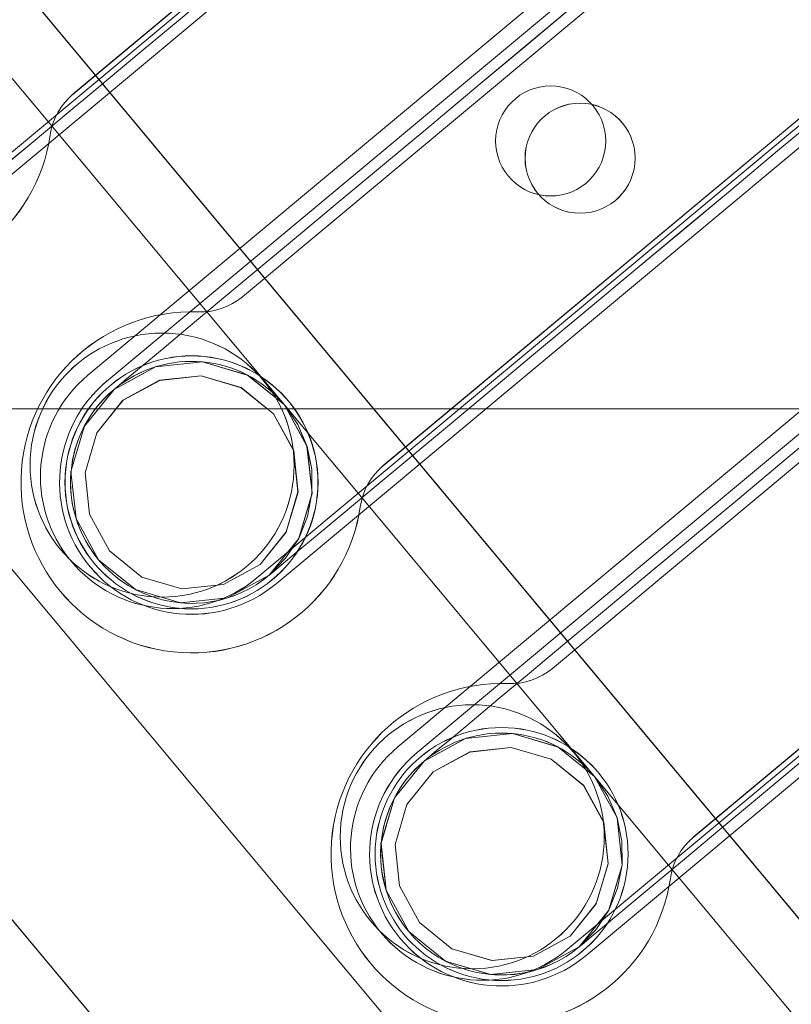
# Model space of a CAD drawing. Header units: millimetres. Extents: x -125266 to 274256, y -711690 to -301689.
# Tile 47 of 256: x -53365 to -53330, y -361015 to -360970. Entities that reach past the tile are written whole.
import ezdxf

# ---------------------------------------------------------------- set-up
doc = ezdxf.new("R2010")
doc.units = ezdxf.units.MM
doc.linetypes.add('CONTINOUS', pattern=[0])
for name, color, linetype, lineweight in [('AD Wall', 8, 'Continuous', 15), ('ARCH', 7, 'Continuous', 0), ('Equipment', 8, 'Continuous', 0), ('HVAC', 170, 'Continuous', 5), ('MEPTEK HVAC-Kitchen Fresh Air Duct', 3, 'Continuous', 30), ('MEPTEK-TEXT1', 7, 'Continuous', 30), ('P-PIPE', 3, 'Continuous', 9)]:
    doc.layers.add(name, color=color, linetype=linetype, lineweight=lineweight)
doc.layers.add('Light Equipment', color=8, linetype='Continuous')
doc.styles.get("Standard").update_dxf_attribs({"font": 'ARIALN.TTF'})
doc.styles.add('Times New Roman', font='times.ttf', dxfattribs={"height": 150})
doc.dimstyles.new('ARA-125', dxfattribs={"dimtxt": 200, "dimasz": 75, "dimexe": 0, "dimexo": 75, "dimgap": 7.5, "dimtad": 0, "dimdec": 0, "dimrnd": 5, "dimdsep": 46, "dimtxsty": 'Times New Roman', "dimblk": 'ARCHTICK', "dimcen": 56.25, "dimdle": 56.25, "dimclrd": 256, "dimclre": 256, "dimclrt": 256, "dimazin": 3, "dimtfac": 1, "dimtdec": 0, "dimtix": 1, "dimtmove": 1, "dimatfit": 3, "dimfxl": 0, "dimtolj": 1, "dimlwd": -1, "dimlwe": 0, "dimarcsym": 0})
pattern_1 = [(22.867872, (419150.544, -703283.92), (-30.845707, 73.1364), [])]

# ---------------------------------------------------------------- blocks, each defined once
blk = doc.blocks.new('A$Cf0359734')
at = {"layer": 'Equipment', "extrusion": (0, 0, -1), "elevation": -15}
for points in [[(-610.078, 1224.798, -3.802846), (-1131.035, 947.449, 3.802846)], [(-563.585, 1106.137, -3.146449), (-1057.949, 842.946, 3.146449)], [(-577.362, 312.688, -2.242091), (-587.543, 307.268, 2.242091)], [(-596.784, 302.349, -2.242091), (-606.965, 296.928, 2.242091)], [(-593.24, 297.804, -0.9995), (-603.834, 292.164, 0.9995)], [(-594.143, 297.889, -0.9995), (-604.737, 292.249, 0.9995)], [(-616.205, 292.009, -2.242091), (-626.386, 286.589, 2.242091)], [(-612.661, 287.465, -0.9995), (-623.255, 281.825, 0.9995)], [(-613.565, 287.55, -0.9995), (-624.159, 281.91, 0.9995)]]:
    blk.add_lwpolyline(points, format="xyb", close=True, dxfattribs=at)
for points in [[(-591.722, 1158.987, -3.538831), (-1086.084, 895.797), (-1091.774, 906.486), (-1091.58, 906.121), (-1086.084, 895.797), (-1084.559, 898.382), (-1083.015, 900.957), (-1081.46, 903.525), (-1079.888, 906.087), (-1078.303, 908.636), (-1076.702, 911.181)], [(-1077.22, 914.233), (-1087.359, 908.836), (-1091.168, 906.808, 3.626728), (-598.019, 1169.352)], [(-597.218, 1169.311, -3.616317), (-1091.58, 906.121), (-1091.532, 906.208), (-1091.475, 906.293), (-1091.426, 906.38), (-1091.369, 906.465), (-1091.32, 906.552), (-1091.272, 906.639), (-1091.215, 906.724), (-1091.168, 906.808), (-598.022, 1169.351)], [(-597.218, 1169.31, -3.616317), (-1091.582, 906.12, 3.616317), (-597.219, 1169.312)], [(-591.722, 1158.988, -3.538831), (-1086.084, 895.795), (-1084.554, 898.384), (-1083.015, 900.956), (-1081.455, 903.526), (-1079.889, 906.086), (-1078.304, 908.635), (-1076.703, 911.179)], [(-599.158, 1041.719, -0.011713), (-984.646, 836.489), (-990.409, 833.326), (-995.883, 829.759), (-1000.962, 825.886), (-1005.713, 821.665), (-1011.224, 815.871), (-1016.164, 809.592), (-1020.378, 803.047), (-1023.979, 796.101), (-1025.529, 792.694), (-1080.437, 895.526, 3.572618), (-594.649, 1154.151, -3.572618), (-1080.436, 895.526, 3.572618), (-594.65, 1154.151, -3.572618), (-1080.31, 895.593), (-1031.842, 804.552), (-1031.857, 804.516), (-1031.842, 804.552)], [(-546.271, 1063.035, -2.890001), (-1031.776, 804.429), (-1025.527, 792.692)], [(-619.707, 321.434), (-618.444, 319.062), (-617.131, 316.595), (-615.784, 314.064), (-614.425, 311.512), (-613.078, 308.982), (-611.764, 306.515), (-610.502, 304.143), (-609.312, 301.908), (-608.213, 299.844), (-607.223, 297.985), (-606.358, 296.36), (-605.631, 294.994), (-605.053, 293.909), (-604.633, 293.12), (-604.38, 292.644), (-604.295, 292.485), (-604.914, 294.54), (-604.703, 296.671), (-603.686, 298.564), (-602.025, 299.924), (-599.969, 300.543), (-597.836, 300.326), (-595.945, 299.315), (-594.585, 297.654), (-595.325, 298.558), (-595.945, 299.315), (-597.836, 300.326), (-599.948, 300.541), (-599.969, 300.543), (-602.025, 299.924), (-603.686, 298.564), (-604.703, 296.671), (-604.912, 294.562), (-604.914, 294.54), (-604.295, 292.485), (-604.704, 293.483), (-604.914, 294.54), (-604.909, 295.616), (-604.697, 296.674), (-604.283, 297.669), (-603.686, 298.564), (-602.922, 299.324), (-602.025, 299.924, -1), (-596.855, 290.214), (-598.911, 289.595), (-601.044, 289.812), (-602.935, 290.823), (-604.296, 292.484), (-602.936, 290.823), (-601.042, 289.807), (-598.912, 289.595), (-596.856, 290.214), (-595.195, 291.574), (-594.175, 293.462), (-593.967, 295.598), (-594.586, 297.655), (-594.671, 297.814), (-594.924, 298.291), (-595.344, 299.08), (-595.922, 300.165), (-596.649, 301.531), (-597.515, 303.156), (-598.504, 305.015), (-599.603, 307.079), (-600.793, 309.314), (-602.055, 311.685), (-603.369, 314.152), (-604.716, 316.683), (-606.075, 319.235), (-607.419, 321.76)], [(-629.923, 293.803), (-628.734, 291.569), (-627.634, 289.504), (-626.645, 287.646), (-625.78, 286.02), (-625.052, 284.654), (-624.475, 283.569), (-624.055, 282.78), (-623.801, 282.304), (-623.716, 282.145), (-624.126, 283.143), (-624.335, 284.201), (-624.331, 285.277), (-624.119, 286.334), (-623.704, 287.329), (-623.107, 288.225), (-622.343, 288.985), (-621.446, 289.584, -1), (-616.277, 279.874), (-618.332, 279.256), (-620.466, 279.472), (-622.356, 280.484), (-623.717, 282.145), (-622.357, 280.484), (-620.464, 279.467), (-618.333, 279.256), (-616.278, 279.874), (-614.617, 281.234), (-613.597, 283.123), (-613.389, 285.258), (-614.008, 287.316), (-614.092, 287.475), (-614.346, 287.951), (-614.766, 288.74), (-615.344, 289.825), (-616.071, 291.191), (-616.936, 292.817), (-617.925, 294.675), (-619.025, 296.74), (-620.214, 298.974), (-621.477, 301.346), (-622.79, 303.813), (-624.138, 306.343), (-625.496, 308.895)]]:
    blk.add_lwpolyline(points, format="xyb", dxfattribs=at)
for points in [[(-696.698, 249.523), (-698.107, 252.171), (-274.369, 477.762), (-698.107, 252.171), (-698.135, 252.224), (-698.214, 252.372), (-698.344, 252.615), (-698.519, 252.944), (-698.733, 253.346), (-698.978, 253.806), (-699.243, 254.304), (-699.516, 254.818), (-699.243, 254.304), (-698.978, 253.806), (-698.733, 253.346), (-698.519, 252.944), (-698.344, 252.615), (-698.214, 252.372), (-698.135, 252.224), (-698.107, 252.171)], [(-698.106, 252.17), (-696.697, 249.522), (-272.959, 475.114), (-696.697, 249.522)], [(-698.105, 252.172), (-697.936, 252.262), (-697.438, 252.527), (-696.617, 252.964), (-695.521, 253.547), (-694.182, 254.26), (-692.657, 255.072), (-691, 255.954), (-689.279, 256.87), (-283.198, 473.062), (-689.279, 256.87), (-691, 255.954), (-692.657, 255.072), (-694.182, 254.26), (-695.521, 253.547), (-696.617, 252.964), (-697.438, 252.527), (-697.936, 252.262)], [(-281.788, 470.414), (-687.87, 254.222)], [(-676.784, 243.922), (-280.767, 454.755)], [(-606.501, 343.995), (-584.412, 302.504)], [(-585.316, 302.591), (-606.935, 343.198)], [(-593.239, 297.803), (-615.329, 339.295)], [(-615.762, 338.496), (-594.144, 297.889)], [(-587.807, 309.396), (-602.677, 337.328)], [(-625.923, 333.656), (-603.834, 292.164)], [(-604.738, 292.251), (-626.356, 332.858)], [(-613.272, 331.691), (-598.401, 303.758)], [(-612.661, 287.464), (-634.75, 328.955)], [(-635.183, 328.157), (-613.565, 287.55)], [(-607.228, 299.056), (-622.098, 326.989)], [(-645.344, 323.316), (-623.255, 281.825)], [(-624.159, 281.911), (-645.778, 322.518)], [(-632.694, 321.351), (-617.823, 293.419)], [(-626.649, 288.716), (-641.52, 316.649)], [(-587.544, 307.269), (-587.489, 307.536), (-587.459, 307.811), (-587.455, 308.084), (-587.478, 308.358), (-587.528, 308.63), (-587.594, 308.894), (-587.689, 309.149), (-587.808, 309.398), (-587.689, 309.149), (-587.594, 308.894), (-587.528, 308.63), (-587.478, 308.358), (-587.455, 308.084), (-587.459, 307.811), (-587.489, 307.536)], [(-598.401, 303.757), (-598.261, 303.519), (-598.102, 303.298), (-597.92, 303.096), (-597.722, 302.902), (-597.508, 302.731), (-597.279, 302.581), (-597.034, 302.453), (-596.782, 302.349), (-597.034, 302.453), (-597.279, 302.581), (-597.508, 302.731), (-597.722, 302.902), (-597.92, 303.096), (-598.102, 303.298), (-598.261, 303.519)], [(-595.149, 297.354), (-594.603, 295.538), (-594.794, 293.65), (-595.69, 291.977), (-597.159, 290.78), (-598.972, 290.229), (-600.861, 290.42), (-602.529, 291.319), (-603.091, 292.005), (-603.731, 292.785), (-604.276, 294.601), (-604.091, 296.487), (-603.195, 298.16), (-601.725, 299.357), (-599.912, 299.907), (-598.024, 299.717), (-596.351, 298.821)], [(-603.732, 292.785), (-604.277, 294.601), (-604.087, 296.489), (-603.196, 298.159), (-601.721, 299.359), (-599.908, 299.91), (-598.019, 299.719), (-596.352, 298.82), (-595.15, 297.354), (-594.604, 295.538), (-594.789, 293.652), (-595.686, 291.979), (-597.155, 290.782), (-598.973, 290.228), (-600.857, 290.422), (-602.53, 291.318)], [(-606.965, 296.93), (-606.91, 297.197), (-606.88, 297.471), (-606.876, 297.745), (-606.899, 298.018), (-606.949, 298.29), (-607.015, 298.554), (-607.11, 298.81), (-607.229, 299.059), (-607.11, 298.81), (-607.015, 298.554), (-606.949, 298.29), (-606.899, 298.018), (-606.876, 297.745), (-606.88, 297.471), (-606.91, 297.197)], [(-617.822, 293.418), (-617.682, 293.18), (-617.523, 292.958), (-617.341, 292.756), (-617.143, 292.563), (-616.929, 292.391), (-616.7, 292.242), (-616.455, 292.114), (-616.203, 292.01), (-616.455, 292.114), (-616.7, 292.242), (-616.929, 292.391), (-617.143, 292.563), (-617.341, 292.756), (-617.523, 292.958), (-617.682, 293.18)], [(-623.716, 282.145), (-624.335, 284.201), (-624.124, 286.331), (-623.107, 288.225), (-621.446, 289.585), (-619.39, 290.203), (-617.257, 289.987), (-615.366, 288.976), (-614.006, 287.315), (-614.746, 288.219), (-615.366, 288.976), (-617.257, 289.987), (-619.369, 290.201), (-619.39, 290.203), (-621.446, 289.585), (-623.107, 288.225), (-624.124, 286.331), (-624.333, 284.222), (-624.335, 284.201)], [(-614.57, 287.014), (-614.025, 285.198), (-614.215, 283.31), (-615.106, 281.64), (-616.581, 280.44), (-618.394, 279.889), (-620.282, 280.08), (-621.95, 280.979), (-622.512, 281.665), (-623.152, 282.445), (-623.698, 284.261), (-623.512, 286.147), (-622.616, 287.82), (-621.147, 289.017), (-619.328, 289.57), (-617.445, 289.377), (-615.772, 288.481)], [(-623.153, 282.445), (-623.699, 284.261), (-623.508, 286.149), (-622.612, 287.822), (-621.143, 289.019), (-619.329, 289.57), (-617.441, 289.379), (-615.773, 288.48), (-614.571, 287.014), (-614.026, 285.198), (-614.211, 283.312), (-615.107, 281.639), (-616.577, 280.442), (-618.39, 279.892), (-620.278, 280.082), (-621.951, 280.978)], [(-626.387, 286.59), (-626.332, 286.857), (-626.301, 287.132), (-626.298, 287.405), (-626.321, 287.678), (-626.371, 287.951), (-626.436, 288.215), (-626.531, 288.47), (-626.65, 288.719), (-626.531, 288.47), (-626.436, 288.215), (-626.371, 287.951), (-626.321, 287.678), (-626.298, 287.405), (-626.301, 287.132), (-626.332, 286.857)]]:
    blk.add_lwpolyline(points, close=True, dxfattribs=at)
for points in [[(-694.774, 226.756), (-694.453, 226.153), (-694.142, 225.57), (-693.858, 225.036), (-693.61, 224.57), (-693.404, 224.183), (-693.252, 223.897), (-693.159, 223.723), (-693.128, 223.664), (-253.501, 457.714)], [(-687.831, 226.484), (-258.794, 454.897)], [(-606.493, 343.431), (-606.408, 343.272), (-606.154, 342.796), (-605.734, 342.007), (-605.157, 340.922), (-604.429, 339.556), (-603.564, 337.93), (-602.575, 336.072), (-601.475, 334.007), (-600.286, 331.773), (-599.023, 329.401), (-597.71, 326.934), (-596.363, 324.404), (-595.004, 321.852), (-593.657, 319.321), (-592.343, 316.854), (-591.08, 314.482), (-589.891, 312.248), (-588.792, 310.183), (-587.802, 308.325), (-586.937, 306.7), (-586.21, 305.334)], [(-587.807, 309.398), (-587.807, 309.398)], [(-587.543, 307.269), (-587.543, 307.269)], [(-598.4, 303.758), (-598.4, 303.758)], [(-596.781, 302.351), (-596.781, 302.351)], [(-607.231, 299.057), (-607.231, 299.057)], [(-593.239, 297.802), (-593.239, 297.802)], [(-594.142, 297.892), (-594.142, 297.892)], [(-606.968, 296.928), (-606.968, 296.928)], [(-617.82, 293.42), (-617.82, 293.42)], [(-603.832, 292.162), (-603.832, 292.162)], [(-604.736, 292.252), (-604.736, 292.252)], [(-616.201, 292.012), (-616.201, 292.012)], [(-626.651, 288.718), (-626.651, 288.718)], [(-612.658, 287.463), (-612.658, 287.463)], [(-613.567, 287.55), (-613.567, 287.55)], [(-626.387, 286.589), (-626.387, 286.589)], [(-623.252, 281.823), (-623.252, 281.823)], [(-624.161, 281.91), (-624.161, 281.91)]]:
    blk.add_lwpolyline(points, dxfattribs=at)
at = {"layer": 'Equipment', "extrusion": (0, 0, -1)}
for centre, radius in [((-608.717, 315.596, -15), 2.502), ((-608.717, 315.596, -15), 2.502), ((-610.251, 315.372, -15), 2.502), ((-610.251, 315.372, -15), 2.502), ((-597.905, 295.293, -15), 6.002), ((-597.905, 295.293, -15), 6.002), ((-599.438, 295.067, -15), 5.749), ((-599.442, 295.071, -15), 5.751), ((-617.331, 284.953, -15), 6), ((-617.331, 284.953, -15), 6), ((-618.861, 284.73, -15), 5.75), ((-618.859, 284.729, -15), 5.749)]:
    blk.add_circle(centre, radius, dxfattribs=at)
for centre, radius, start, end in [((-625.132, 625.132, -15), 625.132, 145.142558, 90.917696), ((-624.647, 624.948, -15), 545.055, 148.86045, 87.1998), ((-624.649, 624.946, -15), 545.055, 148.86045, 87.1998), ((-624.649, 624.946, -15), 545.055, 148.86045, 87.1998), ((-624.649, 624.946, -15), 545.055, 148.86045, 87.1998), ((-624.648, 624.948, -15), 535.053, 147.01591, 89.04434), ((-624.648, 624.948, -15), 535.053, 147.01591, 89.04434), ((-599.441, 295.069, -15), 5.5, 208.0301, 28.0301), ((-618.862, 284.729, -15), 5.5, 208.0301, 28.0301)]:
    blk.add_arc(centre, radius, start, end, dxfattribs=at)
blk = doc.blocks.new('ARCH')
at = {"layer": 'AD Wall', "lineweight": 0}
h = blk.add_hatch(dxfattribs=at)
h.set_pattern_fill('ANSI31', color=256, scale=25, angle=-22.1321)
h.set_pattern_definition(pattern_1)
edge = h.paths.add_edge_path()
edge.add_arc((-53209.777, -360694.998), 761.132, 66.950176, 372.725314)
edge.add_line((-52467.341, -360527.338), (-52564.885, -360549.366))
edge.add_arc((-53209.777, -360694.998), 661.132, -293.049824, 12.725314, ccw=False)
edge.add_line((-52950.923, -360086.648), (-52911.77, -359994.631))
h = blk.add_hatch(dxfattribs=at)
h.set_pattern_fill('ANSI31', color=256, scale=25, angle=-22.1321)
h.set_pattern_definition(pattern_1)
edge = h.paths.add_edge_path()
edge.add_arc((-53209.777, -360694.998), 761.132, 66.950176, 372.725314)
edge.add_line((-52467.341, -360527.338), (-52564.885, -360549.366))
edge.add_arc((-53209.777, -360694.998), 661.132, -293.049824, 12.725314, ccw=False)
edge.add_line((-52950.923, -360086.648), (-52911.77, -359994.631))
at = {"layer": 'AD Wall', "lineweight": 0, "extrusion": (0, 0, -1)}
for radius in [761.132, 761.132, 661.132, 661.132]:
    blk.add_arc((53209.777, -360694.998, -5.049), radius, 167.274686, 113.049824, dxfattribs=at)
at = {"layer": 'Light Equipment', "lineweight": 0, "extrusion": (0, 0, -1), "elevation": -5.049}
for points in [[(52997.285, -360133.855, -3.802846), (52619.203, -360587.036, 3.802846)], [(53085.056, -360226.257, -3.146449), (52726.274, -360656.304, 3.146449)], [(53371.221, -360966.433, -2.242091), (53363.833, -360975.289, 2.242091)], [(53357.126, -360983.327, -2.242091), (53349.738, -360992.184, 2.242091)], [(53362.121, -360986.202, -0.9995), (53354.433, -360995.417, 0.9995)], [(53361.252, -360986.463, -0.9995), (53353.564, -360995.679, 0.9995)], [(53343.031, -361000.222, -2.242091), (53335.642, -361009.079, 2.242091)], [(53348.026, -361003.097, -0.9995), (53340.338, -361012.312, 0.9995)], [(53347.157, -361003.358, -0.9995), (53339.469, -361012.574, 0.9995)]]:
    blk.add_lwpolyline(points, format="xyb", close=True, dxfattribs=at)
for points in [[(52681.566, -360597.53), (52674.208, -360606.349), (52671.443, -360609.663, 3.626728), (53029.343, -360180.672)], [(53030.101, -360180.409, -3.616317), (52671.32, -360610.454), (52671.332, -360610.355), (52671.353, -360610.255), (52671.365, -360610.156), (52671.386, -360610.056), (52671.399, -360609.957), (52671.411, -360609.858), (52671.432, -360609.758), (52671.443, -360609.663), (53029.342, -360180.674)], [(53030.101, -360180.41, -3.616317), (52671.318, -360610.456, 3.616317), (53030.101, -360180.408)], [(53039.081, -360187.901, -3.538831), (52680.301, -360617.948), (52680.744, -360614.974), (52681.2, -360612.012), (52681.677, -360609.043), (52682.163, -360606.082), (52682.671, -360603.124), (52683.196, -360600.164)], [(53039.082, -360187.901, -3.538831), (52680.301, -360617.947), (52671.003, -360610.189), (52671.321, -360610.454), (52680.301, -360617.947), (52680.74, -360614.977), (52681.2, -360612.01), (52681.673, -360609.046), (52682.163, -360606.081), (52682.671, -360603.122), (52683.196, -360600.162)], [(53076.373, -360299.33, -0.011713), (52796.609, -360634.668), (52792.462, -360639.77), (52788.735, -360645.136), (52785.489, -360650.637), (52782.678, -360656.337), (52779.757, -360663.781), (52777.546, -360671.458), (52776.108, -360679.109), (52775.39, -360686.899), (52775.238, -360690.639), (52685.634, -360616.071, 3.572618), (53038.192, -360193.484, -3.572618), (52685.634, -360616.07, 3.572618), (53038.191, -360193.484, -3.572618), (52685.726, -360615.961), (52764.922, -360682.033), (52764.921, -360682.072), (52764.922, -360682.033)], [(53117.333, -360259.66, -2.890001), (52765.029, -360682.122), (52775.24, -360690.64)], [(53328.702, -360974.285), (53330.765, -360976.006), (53332.911, -360977.797), (53335.113, -360979.633), (53337.332, -360981.485), (53339.534, -360983.322), (53341.68, -360985.112), (53343.743, -360986.834), (53345.687, -360988.455), (53347.483, -360989.954), (53349.1, -360991.302), (53350.513, -360992.482), (53351.702, -360993.473), (53352.646, -360994.261), (53353.332, -360994.833), (53353.746, -360995.179), (53353.885, -360995.294), (53352.537, -360993.623), (53351.93, -360991.57), (53352.159, -360989.433), (53353.185, -360987.548), (53354.856, -360986.2), (53356.913, -360985.597), (53359.046, -360985.822), (53360.931, -360986.848), (53359.906, -360986.289), (53359.046, -360985.822), (53356.913, -360985.597), (53354.877, -360986.194), (53354.856, -360986.2), (53353.185, -360987.548), (53352.159, -360989.433), (53351.93, -360991.57), (53352.531, -360993.603), (53352.537, -360993.623), (53353.885, -360995.294), (53353.129, -360994.524), (53352.537, -360993.623), (53352.136, -360992.625), (53351.934, -360991.566), (53351.943, -360990.488), (53352.159, -360989.433), (53352.58, -360988.441), (53353.185, -360987.548, -1), (53361.631, -360994.595), (53359.96, -360995.942), (53357.903, -360996.546), (53355.77, -360996.321), (53353.884, -360995.295), (53355.77, -360996.321), (53357.907, -360996.55), (53359.96, -360995.943), (53361.631, -360994.595), (53362.657, -360992.71), (53362.89, -360990.576), (53362.279, -360988.519), (53360.93, -360986.847), (53360.792, -360986.732), (53360.377, -360986.386), (53359.691, -360985.813), (53358.747, -360985.026), (53357.559, -360984.034), (53356.145, -360982.855), (53354.528, -360981.506), (53352.732, -360980.008), (53350.789, -360978.386), (53348.725, -360976.665), (53346.579, -360974.874), (53344.378, -360973.038), (53342.158, -360971.186), (53339.961, -360969.353)], [(53329.648, -361003.728), (53331.592, -361005.35), (53333.388, -361006.848), (53335.004, -361008.197), (53336.418, -361009.377), (53337.607, -361010.368), (53338.551, -361011.156), (53339.237, -361011.728), (53339.651, -361012.074), (53339.79, -361012.189), (53339.034, -361011.419), (53338.442, -361010.518), (53338.041, -361009.52), (53337.839, -361008.461), (53337.848, -361007.382), (53338.063, -361006.328), (53338.485, -361005.336), (53339.09, -361004.443, -1), (53347.536, -361011.49), (53345.865, -361012.837), (53343.808, -361013.44), (53341.675, -361013.216), (53339.789, -361012.19), (53341.675, -361013.216), (53343.812, -361013.444), (53345.865, -361012.837), (53347.536, -361011.49), (53348.562, -361009.604), (53348.795, -361007.471), (53348.183, -361005.414), (53346.835, -361003.742), (53346.697, -361003.626), (53346.282, -361003.281), (53345.596, -361002.708), (53344.652, -361001.92), (53343.464, -361000.929), (53342.05, -360999.75), (53340.433, -360998.401), (53338.637, -360996.902), (53336.694, -360995.281), (53334.63, -360993.56), (53332.484, -360991.769), (53330.283, -360989.932), (53328.063, -360988.08)]]:
    blk.add_lwpolyline(points, format="xyb", dxfattribs=at)
for points in [[(53284.476, -361069.902), (53282.173, -361067.981), (53589.699, -360699.371), (53282.173, -361067.981), (53282.127, -361067.943), (53281.998, -361067.835), (53281.786, -361067.658), (53281.501, -361067.42), (53281.151, -361067.128), (53280.75, -361066.794), (53280.317, -361066.433), (53279.87, -361066.06), (53280.317, -361066.433), (53280.75, -361066.794), (53281.151, -361067.128), (53281.501, -361067.42), (53281.786, -361067.658), (53281.998, -361067.835), (53282.127, -361067.943), (53282.173, -361067.981)], [(53282.174, -361067.982), (53284.477, -361069.903), (53592.003, -360701.293), (53284.477, -361069.903)], [(53282.174, -361067.979), (53282.297, -361067.832), (53282.659, -361067.399), (53283.254, -361066.685), (53284.05, -361065.732), (53285.022, -361064.567), (53286.128, -361063.24), (53287.331, -361061.799), (53288.58, -361060.302), (53583.291, -360707.051), (53288.58, -361060.302), (53287.331, -361061.799), (53286.128, -361063.24), (53285.022, -361064.567), (53284.05, -361065.732), (53283.254, -361066.685), (53282.659, -361067.399), (53282.297, -361067.832)], [(53585.595, -360708.973), (53290.883, -361062.224)], [(53305.032, -361067.589), (53592.44, -360723.093)], [(53332.435, -360948.411), (53368.528, -360978.523)], [(53367.658, -360978.783), (53332.333, -360949.313)], [(53362.787, -360973.418), (53338.488, -360953.146)], [(53362.122, -360986.202), (53326.029, -360956.09)], [(53325.928, -360956.993), (53361.252, -360986.464)], [(53330.798, -360962.359), (53355.097, -360982.631)], [(53318.34, -360965.305), (53354.433, -360995.417)], [(53353.562, -360995.678), (53318.238, -360966.207)], [(53348.692, -360990.312), (53324.394, -360970.04)], [(53348.027, -361003.097), (53311.934, -360972.985)], [(53363.831, -360975.289), (53363.781, -360975.021), (53363.706, -360974.755), (53363.607, -360974.5), (53363.482, -360974.255), (53363.334, -360974.022), (53363.173, -360973.802), (53362.989, -360973.602), (53362.785, -360973.416), (53362.989, -360973.602), (53363.173, -360973.802), (53363.334, -360974.022), (53363.482, -360974.255), (53363.607, -360974.5), (53363.706, -360974.755), (53363.781, -360975.021)], [(53311.833, -360973.888), (53347.157, -361003.358)], [(53316.703, -360979.254), (53341.002, -360999.526)], [(53304.245, -360982.2), (53340.338, -361012.312)], [(53355.097, -360982.632), (53355.317, -360982.8), (53355.547, -360982.945), (53355.792, -360983.063), (53356.049, -360983.168), (53356.311, -360983.246), (53356.58, -360983.299), (53356.855, -360983.325), (53357.127, -360983.326), (53356.855, -360983.325), (53356.58, -360983.299), (53356.311, -360983.246), (53356.049, -360983.168), (53355.792, -360983.063), (53355.547, -360982.945), (53355.317, -360982.8)], [(53339.467, -361012.573), (53304.143, -360983.102)], [(53354.293, -360994.804), (53353.104, -360993.328), (53352.569, -360991.507), (53352.765, -360989.624), (53353.679, -360987.957), (53355.151, -360986.764), (53356.972, -360986.229), (53358.856, -360986.433), (53360.522, -360987.339), (53361.711, -360988.816), (53362.25, -360990.632), (53362.05, -360992.52), (53361.14, -360994.182), (53359.664, -360995.38), (53357.847, -360995.91), (53355.959, -360995.71)], [(53360.523, -360987.338), (53361.712, -360988.815), (53362.247, -360990.636), (53362.047, -360992.523), (53361.137, -360994.185), (53359.665, -360995.379), (53357.844, -360995.914), (53355.96, -360995.709), (53355.181, -360995.286), (53354.294, -360994.804), (53353.105, -360993.327), (53352.566, -360991.51), (53352.766, -360989.623), (53353.676, -360987.961), (53355.148, -360986.767), (53356.969, -360986.232), (53358.857, -360986.432)], [(53334.597, -361007.207), (53310.299, -360986.935)], [(53349.737, -360992.183), (53349.687, -360991.915), (53349.612, -360991.649), (53349.512, -360991.394), (53349.388, -360991.15), (53349.239, -360990.916), (53349.078, -360990.697), (53348.894, -360990.496), (53348.69, -360990.31), (53348.894, -360990.496), (53349.078, -360990.697), (53349.239, -360990.916), (53349.388, -360991.15), (53349.512, -360991.394), (53349.612, -360991.649), (53349.687, -360991.915)], [(53341.003, -360999.527), (53341.222, -360999.694), (53341.453, -360999.839), (53341.697, -360999.958), (53341.954, -361000.062), (53342.216, -361000.141), (53342.485, -361000.193), (53342.76, -361000.219), (53343.033, -361000.22), (53342.76, -361000.219), (53342.485, -361000.193), (53342.216, -361000.141), (53341.954, -361000.062), (53341.697, -360999.958), (53341.453, -360999.839), (53341.222, -360999.694)], [(53339.79, -361012.189), (53338.442, -361010.518), (53337.835, -361008.465), (53338.064, -361006.328), (53339.09, -361004.442), (53340.761, -361003.095), (53342.819, -361002.491), (53344.951, -361002.716), (53346.837, -361003.742), (53345.811, -361003.183), (53344.951, -361002.716), (53342.819, -361002.491), (53340.782, -361003.088), (53340.761, -361003.095), (53339.09, -361004.442), (53338.064, -361006.328), (53337.835, -361008.465), (53338.436, -361010.497), (53338.442, -361010.518)], [(53340.198, -361011.699), (53339.009, -361010.223), (53338.474, -361008.402), (53338.674, -361006.514), (53339.584, -361004.852), (53341.056, -361003.659), (53342.877, -361003.124), (53344.761, -361003.328), (53346.427, -361004.234), (53347.616, -361005.71), (53348.155, -361007.527), (53347.955, -361009.414), (53347.045, -361011.076), (53345.573, -361012.27), (53343.752, -361012.805), (53341.864, -361012.605)], [(53346.427, -361004.233), (53347.617, -361005.709), (53348.152, -361007.531), (53347.956, -361009.413), (53347.042, -361011.08), (53345.57, -361012.273), (53343.749, -361012.808), (53341.865, -361012.604), (53341.086, -361012.18), (53340.199, -361011.698), (53339.01, -361010.222), (53338.471, -361008.405), (53338.671, -361006.518), (53339.581, -361004.856), (53341.057, -361003.658), (53342.874, -361003.127), (53344.762, -361003.327)], [(53335.641, -361009.078), (53335.592, -361008.81), (53335.517, -361008.544), (53335.417, -361008.289), (53335.293, -361008.045), (53335.144, -361007.811), (53334.983, -361007.591), (53334.799, -361007.391), (53334.595, -361007.205), (53334.799, -361007.391), (53334.983, -361007.591), (53335.144, -361007.811), (53335.293, -361008.045), (53335.417, -361008.289), (53335.517, -361008.544), (53335.592, -361008.81)]]:
    blk.add_lwpolyline(points, close=True, dxfattribs=at)
for points in [[(53294.835, -361090.267), (53295.36, -361090.705), (53295.867, -361091.128), (53296.332, -361091.516), (53296.737, -361091.854), (53297.073, -361092.135), (53297.322, -361092.342), (53297.474, -361092.469), (53297.525, -361092.511), (53616.581, -360710.08)], [(53301.369, -361087.904), (53612.741, -360714.684)], [(53332.655, -360948.93), (53332.793, -360949.045), (53333.208, -360949.391), (53333.894, -360949.963), (53334.838, -360950.751), (53336.026, -360951.742), (53337.44, -360952.922), (53339.057, -360954.27), (53340.853, -360955.769), (53342.796, -360957.39), (53344.86, -360959.112), (53347.006, -360960.902), (53349.207, -360962.739), (53351.427, -360964.591), (53353.629, -360966.427), (53355.775, -360968.218), (53357.838, -360969.939), (53359.782, -360971.561), (53361.578, -360973.059), (53363.194, -360974.408), (53364.608, -360975.588), (53365.796, -360976.579)], [(53362.786, -360973.415), (53362.786, -360973.415)], [(53363.833, -360975.288), (53363.833, -360975.288)], [(53355.098, -360982.631), (53355.098, -360982.631)], [(53357.128, -360983.325), (53357.128, -360983.325)], [(53362.123, -360986.203), (53362.123, -360986.203)], [(53361.252, -360986.461), (53361.252, -360986.461)], [(53348.689, -360990.313), (53348.689, -360990.313)], [(53349.735, -360992.186), (53349.735, -360992.186)], [(53354.435, -360995.419), (53354.435, -360995.419)], [(53353.564, -360995.677), (53353.564, -360995.677)], [(53341.004, -360999.524), (53341.004, -360999.524)], [(53343.034, -361000.218), (53343.034, -361000.218)], [(53348.03, -361003.096), (53348.03, -361003.096)], [(53347.155, -361003.359), (53347.155, -361003.359)], [(53334.595, -361007.206), (53334.595, -361007.206)], [(53335.642, -361009.079), (53335.642, -361009.079)], [(53340.341, -361012.312), (53340.341, -361012.312)], [(53339.466, -361012.574), (53339.466, -361012.574)]]:
    blk.add_lwpolyline(points, dxfattribs=at)
at = {"layer": 'Light Equipment', "lineweight": 0, "extrusion": (0, 0, -1)}
for centre, radius in [((53341.081, -360975.552, -5.049), 2.502), ((53341.081, -360975.552, -5.049), 2.502), ((53339.745, -360976.337, -5.049), 2.502), ((53339.745, -360976.337, -5.049), 2.502), ((53358.746, -360990.285, -5.049), 6.002), ((53358.746, -360990.285, -5.049), 6.002), ((53357.411, -360991.072, -5.049), 5.749), ((53357.406, -360991.071, -5.049), 5.751), ((53344.647, -361007.183, -5.049), 6), ((53344.647, -361007.183, -5.049), 6), ((53343.315, -361007.965, -5.049), 5.749), ((53343.313, -361007.966, -5.049), 5.75)]:
    blk.add_circle(centre, radius, dxfattribs=at)
for centre, radius, start, end in [((53209.26, -360695.008, -5.049), 625.132, 167.274686, 113.049824), ((53209.779, -360694.995, -5.049), 545.055, 170.99258, 109.33193), ((53209.777, -360694.998, -5.049), 545.055, 170.99258, 109.33193), ((53209.777, -360694.998, -5.049), 545.055, 170.99258, 109.33193), ((53209.777, -360694.998, -5.049), 545.055, 170.99258, 109.33193), ((53209.778, -360694.996, -5.049), 535.053, 169.14804, 111.17647), ((53209.778, -360694.996, -5.049), 535.053, 169.14804, 111.17647), ((53357.408, -360991.072, -5.049), 5.5, 230.1623, 50.1623), ((53343.313, -361007.966, -5.049), 5.5, 230.1623, 50.1623)]:
    blk.add_arc(centre, radius, start, end, dxfattribs=at)
at = {"layer": 'Equipment', "rotation": 337.8678715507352}
blk.add_blockref('A$Cf0359734', (-54023.845, -361038.564, -9.95), dxfattribs=at)
blk = doc.blocks.new('A$C6072246C')
at = {"layer": 'P-PIPE', "color": 4, "lineweight": 13}
blk.add_line((-783.136, -6146.478), (-783.045, -4590.097), dxfattribs=at)
blk = doc.blocks.new('_ArchTick')
at = {"color": 0, "linetype": 'ByBlock', "const_width": 0.15}
blk.add_lwpolyline([(-0.5, -0.5), (0.5, 0.5)], dxfattribs=at)

msp = doc.modelspace()

# ---------------------------------------------------------------- block references
at = {"layer": 'ARCH'}
msp.add_blockref('ARCH', (0, 0), dxfattribs=at)
at = {"layer": 'HVAC', "rotation": 270}
msp.add_blockref('A$C6072246C', (-48213.671, -361770.81), dxfattribs=at)

# ---------------------------------------------------------------- texts
at = {"layer": 'MEPTEK-TEXT1', "char_height": 350, "attachment_point": 1}
for s, insert, width in [('{\\fCalibri|b0|i0|c0|p34;\\H1.28571x;\\C1;GENERAL GUIDELINES-HVAC :\\P\\fArial Narrow|b0|i0|c0|p34;\\H0.88889x;\\C256;\\P\\fCalibri|b0|i0|c0|p34;\\C4;DUCTING :\\H0.875x;\\P\\pi-1050,l1050,t1050;\\C256;1.^IDUCTING SHALL BE IN ACCORDANCE WITH IS 655, GALVANIZED IRON SHEET TO BE USED FOR ALL DUCTING WORKS. THERMAL INSULATION ON DUCTS SHALL BE 19 MM THICK. CLOSED CELL CLASS “O” BS 476 PART 6-7 FM APPROVED NITRILE RUBBER ELASTOMERIC INSULATION THERMAL CONDUCTIVITY 0.033 WATTS PER METER-KELVIN (W/(M.K)) AT 0°C FOR AIR CONDITIONING DUCTING. \\P2.^ITHERMAL INSULATION ON KITCHEN EXHAUST DUCTING SHALL BE 80 MM THICK ALUMINUM FOIL FACED RESIN BONDED FIBRE GLASS WOOL OF DENSITY NOT LESS THAN 48 KG/M3.\\P3.^ITHERMAL INSULATION ON FRESH AIR, SUPPLY AIR AND RETURN AIR SHALL BE 19MM THICK CLOSED CELL ANTI-MICROBIAL CLASS “O” BS 476 AND PART 6 & 7 FM APPROVED NITRILE RUBBER ELASTOMERIC INSULATION THERMAL CONDUCTIVITY 0.033 WATTS PER METER-KELVIN (W/ (M\\fArial|b0|i0|c0|p34;.\\fCalibri|b0|i0|c0|p34;K)) AT 0°C.\\P4.^IAPPROPRIATE NUMBER OF TRAP DOORS SHALL BE PROVIDED IN KITCHEN EXHAUST DUCTING FOR OIL/GREASE CLEANING PURPOSE.\\P5.^IDUCTING INSTALLATION WITH RESPECT TO FRESH AIR INTAKE, KITCHEN EXHAUST OUT FROM LOCATION UP TO LOUVERS AT FAÇADE SHALL BE IN THE SCOPE OF CONCESSIONER INCLUDING AIR WASHER, EXHAUST FAN SECTION DRY SCRUBBER ETC.\\P6.^IEACH AND EVERY KITCHEN EXHAUST HOOD SHOULD BE EQUIPPED WITH UL LISTED, WET CHEMICAL BASED, MECHANICALLY OPERATED, AUTOMATIC FIRE SUPPRESSION SYSTEM. SEPARATE DRAWING TO BE SUBMITTED FOR HOOD SUPPRESSION SYSTEM.\\P7.^ISUPPORTING OF DUCTING TO BE DONE WITH USING ANGLE 50X 50 X 5MM AND TIE ROD OF SIZE MINIMUM 10 MM DIA/ AS PER DUCT SIZE.\\P8.^IPOST COMPLETION OF ONSITE WORK, CONCESSIONAIRE HAS TO SHARE TESTING AND COMMISSIONING REPORT WITH DIAL.\\P9.^IINTEGRATION WITH FIRE ALARM SYSTEM, SO THAT AHU GET SWITCHED OFF IN CASE OF ANY FIRE INCIDENT.\\P10.^IFOR EQUIPMENT PLACEMENT STRUCTURAL DETAILS TO BE APPROVED BY STRUCTURAL CONSULTANT AND SAME TO BE SHARE WITH DIAL.\\P11.^ITRAP DOOR WITH PROPER ACCESS TO BE PROVIDED FOR FILTER AND COPPER COIL CLEANING.\\P12.^IKITCHEN VENTILATION SHALL COMPLY TO NFPA 96 GUIDELINE.}', (-102876.109, -301696.901), 28043.42879), ('{\\fCalibri|b0|i0|c0|p34;\\H1.28571x;\\C1;CHILLED WATER PIPING:-\\H0.77778x;\\P\\pi-1050,l1050,t1050;\\C256;1.^ICHILLED WATER PIPING SHALL BE CONFIRMING TO IS:1239 PART I CLASS ‘C’ HEAVY AND FITTING SHALL BE CONFORMING TO ASTM A-105,3000LBS SOCKET WELD END (UP TO 50MM) & 1S:1239 PART-II HEAVY/ASTM A-234 WPB, GR.B BUTT WELD FITTING ( ABOVE 50NB PIPE SIZE)\\P2.^IPIPING CONNECTION SHOULD BE SOCKET WELDED UP TO 50NB SIZE AND SHALL BE BUTT WELD ABOVE 50NB PIPE SIZE. PIPE FLANGES SHOULD BE CONFIRMING TO ASTM A-105 # 150 SORF AND FLANGE DIMENSION SHOULD BE IN ACCORDANCE WITH ASME/ANSI B 16.5 (150 SORF), FITTING TO FITTING WELDING IS NOT ALLOWED. NOZZLE CONNECTIONS/THREDOLETS/WELDOLETS ARE NOT ALLOWED BY PUNCTURING THE PIPE. ONLY EQUAL/UNEQUAL TEE’S SHALL BE USED FOR BRANCH CONNECTION FROM HEADER. SOCKET WELD END TEE SHOULD BE USED FOR BRANCH CONNECTION (UP-TO -50NB PIPE SIZE) W.R.T TO PRESSURE GAUGE/TEMPERATURE GAUGE/AIR VENT/DRAIN POINT ETC.\\P3.^IPOST INSTALLATION CLEARANCE BY DIAL, CHW PIPING SHALL BE TESTED @15KGF/CM2 HYDROSTATICS PRESSURE FOR 24HRS HOLD TIME AND TESTING SHOULD BE WITNESSED TO DIAL TEAM.\\P4.^ITHERMAL INSULATION ON CHW AND CONDENSATE DRAIN PIPING LINE SHALL BE 25MM THICK. CLOSED CELL ANTI-MICROBIAL CLASS “O” BS 476 AND PART 6 & 7 FM APPROVED NITRILE RUBBER ELASTOMERIC INSULATION THERMAL CONDUCTIVITY 0.033 WATTS PER METER-KELVIN (W/ (M\\fArial|b0|i0|c0|p34;⋅\\fCalibri|b0|i0|c0|p34;K)) AT 0°C.\\P5.^ICONDENSATE DRAIN PIPING SHALL BE COMPLYING TO IS 4985 CLASS 3 UPVC PIPE. SOLVENT CEMENT COMPLYING WITH ASTM D2564 SHALL BE USED FOR JOINTS.\\P6.^IFOR CEILING SUSPENDED CHILLED WATER PIPE:  PIPE SHOULD BE HANGED WITH TIE ROD OF SIZE MINIMUM 10 MM DIA.}', (-102709.024, -319968.004), 24849.35391)]:
    msp.add_mtext(s, dxfattribs=dict(at, insert=insert, width=width))

# ---------------------------------------------------------------- leaders
at = {"layer": 'MEPTEK HVAC-Kitchen Fresh Air Duct', "linetype": 'CONTINOUS', "lineweight": -2, "ltscale": 25}
msp.add_leader([(-54089.525, -360808.891), (-54089.525, -362709.219), (-53079.775, -362709.219)], dimstyle='ARA-125', override={"dimtxt": 150, "dimasz": 150}, dxfattribs=at)

doc.saveas('drawing.dxf')
